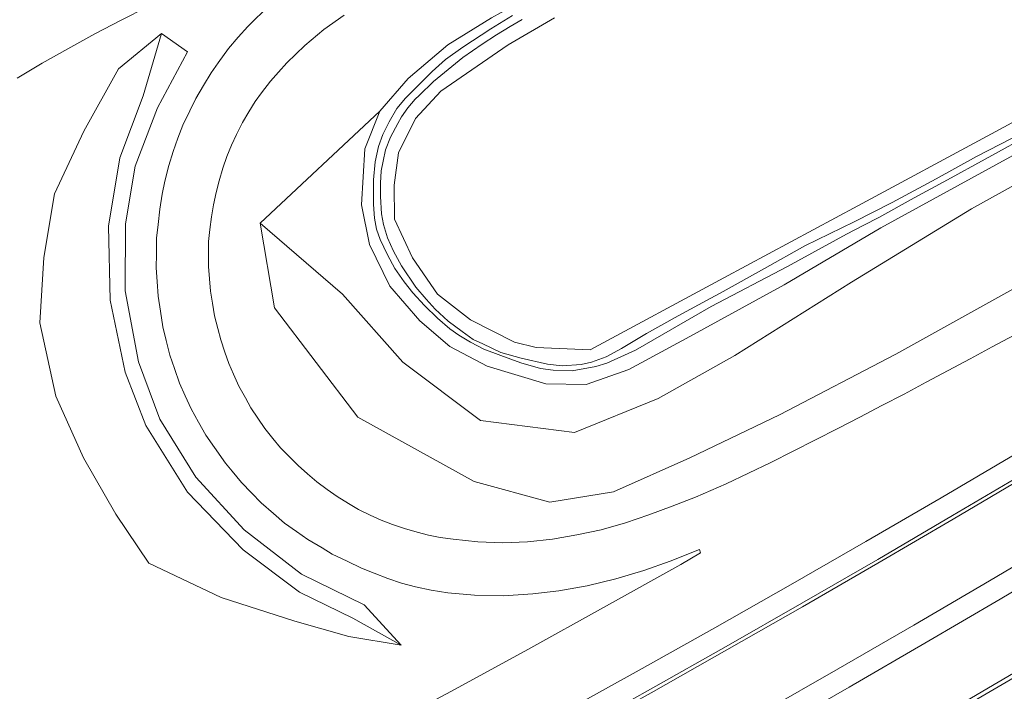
# Model space of a CAD drawing. Header units: metres. Extents: x 138165 to 154469, y 480134 to 494189.
# Tile 159 of 256: x 145928 to 146086, y 485232 to 485339. Entities that reach past the tile are written whole.
import ezdxf

# ---------------------------------------------------------------- set-up
doc = ezdxf.new("R2010")
doc.units = ezdxf.units.M
doc.header["$LTSCALE"] = 0.001
doc.header["$MEASUREMENT"] = 0
doc.layers.add('TOP-L-topo objecten vlak', color=7, linetype='Continuous', lineweight=0)

msp = doc.modelspace()

# ---------------------------------------------------------------- linework, layer by layer
at = {"layer": 'TOP-L-topo objecten vlak', "flags": 128}
for points in [[(145985.87, 485324.73), (145990.4, 485329.98), (145996.73, 485335.37), (146003.75, 485339.71), (146011.51, 485344.06), (146028.5, 485352.19), (146046.04, 485360.43), (146064.02, 485367.85), (146080.57, 485374.99), (146082.14, 485375.33)], [(145948.59, 485341.48), (145944.35, 485339.34), (145940.13, 485337.14), (145935.8, 485334.75), (145931.68, 485332.41), (145927.69, 485330.04)], [(145985.21, 485225.13), (145997.33, 485231.64), (146009.56, 485238.3), (146021.73, 485245.05), (146034.1, 485251.98), (146037.29, 485253.81), (146037.1, 485254.34), (146032.43, 485252.5), (146028.21, 485250.97), (146023.69, 485249.68), (146019.12, 485248.52), (146014.57, 485247.72), (146010.4, 485247.22), (146005.66, 485246.92), (146001.03, 485247.05), (145996.74, 485247.43), (145994.07, 485247.85), (145991.54, 485248.38), (145989.32, 485248.98), (145987.11, 485249.72), (145984.95, 485250.56), (145982.88, 485251.37), (145980.61, 485252.47), (145978.21, 485253.63), (145976.57, 485254.63), (145974.32, 485255.99), (145972.49, 485257.27), (145970.57, 485258.61), (145968.78, 485260.15), (145966.8, 485261.85), (145965.28, 485263.44), (145963.65, 485265.14), (145962.17, 485266.91), (145961.08, 485268.22), (145959.33, 485270.73), (145957.94, 485272.73), (145956.78, 485274.8), (145955.58, 485276.92), (145954.63, 485279.04), (145953.72, 485281.08), (145952.91, 485283.43), (145952.17, 485285.58), (145951.59, 485287.93), (145951.06, 485290.1), (145950.66, 485292.61), (145950.28, 485295.02), (145950.12, 485297.37), (145949.98, 485299.57), (145950.02, 485301.84), (145950.05, 485304.31), (145950.3, 485306.55), (145950.57, 485308.97), (145950.93, 485311.39), (145951.36, 485313.51), (145952, 485315.98), (145952.71, 485318.27), (145953.42, 485320.41), (145954.27, 485322.5), (145955.38, 485324.79), (145956.34, 485326.77), (145957.58, 485328.86), (145958.8, 485330.89), (145959.89, 485332.49), (145961.59, 485334.76), (145963.1, 485336.61), (145964.67, 485338.31), (145968.17, 485341.73)], [(145980.12, 485340.12), (145976.86, 485337.81), (145973.8, 485335.25), (145970.93, 485332.46), (145969.59, 485331), (145968.3, 485329.52), (145966.89, 485327.69), (145965.87, 485326.3), (145964.84, 485324.6), (145963.8, 485322.88), (145962.88, 485320.97), (145962.07, 485319.28), (145961.3, 485317.43), (145960.65, 485315.55), (145960.08, 485313.53), (145959.6, 485311.69), (145959.18, 485309.71), (145958.83, 485307.77), (145958.6, 485305.74), (145958.39, 485303.8), (145958.39, 485301.72), (145958.39, 485299.81), (145958.54, 485297.8), (145958.68, 485295.82), (145958.99, 485293.91), (145959.32, 485291.88), (145959.85, 485289.82), (145960.32, 485288.01), (145960.99, 485286.04), (145961.62, 485284.23), (145962.38, 485282.5), (145963.23, 485280.58), (145964.28, 485278.69), (145965.18, 485277.09), (145966.29, 485275.42), (145967.39, 485273.76), (145968.68, 485272.18), (145969.92, 485270.67), (145971.28, 485269.28), (145972.72, 485267.82), (145974.23, 485266.53), (145975.76, 485265.22), (145977.4, 485264.02), (145978.99, 485262.87), (145980.81, 485261.72), (145982.43, 485260.78), (145984.29, 485259.89), (145986.05, 485259.08), (145987.86, 485258.37), (145989.79, 485257.73), (145991.84, 485257.17), (145993.64, 485256.68), (145995.53, 485256.3), (145997.59, 485256.02), (146001.56, 485255.6), (146005.55, 485255.44), (146009.55, 485255.58), (146013.52, 485256.01), (146017.46, 485256.7), (146021.37, 485257.54), (146025.22, 485258.64), (146028.99, 485259.95), (146032.75, 485261.32), (146036.47, 485262.78), (146041.37, 485264.9), (146044.99, 485266.6), (146048.58, 485268.35), (146052.15, 485270.16), (146055.72, 485271.97), (146059.28, 485273.8), (146062.83, 485275.63), (146066.38, 485277.47), (146069.93, 485279.32), (146073.46, 485281.21), (146076.98, 485283.09), (146080.51, 485284.97), (146084.04, 485286.87), (146087.56, 485288.76)], [(146007.14, 485340.08), (146003.66, 485337.94), (145999.18, 485334.97), (145996.39, 485333.03), (145994.24, 485331.07), (145991.78, 485328.61), (145989.97, 485326.79), (145988.59, 485325.13), (145987.32, 485323), (145986.32, 485320.98), (145985.64, 485319.06), (145985.07, 485316.6), (145984.83, 485313.7), (145984.81, 485309.75), (145985, 485307.54), (145985.29, 485305.76), (145985.9, 485304.13), (145987.07, 485301.64), (145988.27, 485299.49), (145989.77, 485297.34), (145991.15, 485295.56), (145993.02, 485293.54), (145995.07, 485291.5), (145997.09, 485289.79), (145998.53, 485288.76), (146000.36, 485287.64), (146002.55, 485286.54), (146005.26, 485285.5), (146008.46, 485284.3), (146011.63, 485283.39), (146013.64, 485283.15), (146016.69, 485283.05), (146020.5, 485283.74), (146022.24, 485284.25), (146026.83, 485286.36), (146039.01, 485293.39), (146051.22, 485299.79), (146060.68, 485305), (146063.47, 485306.41), (146065.87, 485307.66), (146071.52, 485310.83), (146076.91, 485313.71), (146082.91, 485317.02), (146090.89, 485321.39)], [(146105.4, 485332.67), (146083.95, 485321.1), (146062.49, 485309.54), (146041.04, 485297.97), (146019.58, 485286.41), (146010.92, 485286.78), (146007.46, 485287.62), (146000.36, 485291.22), (145995.07, 485295.36), (145991.09, 485301.17), (145988.17, 485307.36), (145988.15, 485312.85), (145988.86, 485318.01), (145991.56, 485323.54), (145995.64, 485327.92), (146006.42, 485335.39), (146013.88, 485339.68)], [(146087.24, 485320.41), (146081.56, 485317.46), (146075.05, 485313.85), (146067.99, 485310.04), (146061.92, 485306.95), (146054.02, 485303.13), (146047.52, 485299.47), (146040.92, 485295.77), (146033.67, 485291.89), (146028.62, 485289.03), (146024.62, 485286.61), (146022.14, 485285.29), (146019.81, 485284.45), (146018.15, 485284.07), (146015.07, 485283.85), (146012.75, 485284.09), (146008.49, 485285.1), (146005.25, 485285.98), (146002.37, 485287.36), (146000.79, 485288.08), (145999.05, 485289.34), (145996.82, 485291.04), (145994.73, 485292.93), (145993.28, 485294.57), (145991.64, 485296.48), (145989.33, 485299.88), (145988.03, 485302.24), (145987.08, 485304.39), (145986.45, 485306.51), (145986.13, 485308.26), (145985.94, 485311.05), (145985.95, 485313.16), (145986.06, 485315.13), (145986.38, 485316.68), (145986.77, 485318.5), (145987.54, 485320.53), (145988.75, 485322.76), (145989.32, 485323.82), (145990.36, 485325.28), (145991.5, 485326.63), (145992.17, 485327.26), (145994.47, 485329.46), (145996.79, 485331.42), (145999.14, 485333.31), (146002.27, 485335.46), (146004.55, 485336.95), (146006.76, 485338.3), (146008.69, 485339.41)], [(145989.26, 485238.98), (145980.86, 485240.41), (145972.21, 485242.84), (145960.42, 485246.68), (145948.81, 485252.17), (145943.52, 485260.02), (145938.33, 485269.06), (145933.86, 485278.98), (145931.29, 485290.77), (145931.93, 485301.26), (145933.67, 485311.46), (145938.39, 485321.52), (145943.91, 485331.54), (145950.8, 485337.21)], [(145989.26, 485238.98), (145981.52, 485243.35), (145972.96, 485247.52), (145963.9, 485254.29), (145955.01, 485263.58), (145948.32, 485274.25), (145944.98, 485282.84), (145942.58, 485294.4), (145942.31, 485306.24), (145944.13, 485317.25), (145947.86, 485327.19), (145950.8, 485337.21)], [(145950.8, 485337.21), (145954.98, 485334.22), (145950.18, 485325.24), (145946.62, 485315.92), (145945.07, 485306.63), (145945, 485295.89), (145947.14, 485284.48), (145950.54, 485275.26), (145956.35, 485265.97), (145964.08, 485257.51), (145973.3, 485250.4), (145983.34, 485245.46), (145989.26, 485238.98)], [(145985.87, 485324.73), (145983.45, 485318.65), (145982.88, 485309.71), (145984.2, 485303.31), (145987.46, 485296.63), (145992.25, 485291.05), (145997.08, 485286.94), (146003.07, 485283.79), (146012.46, 485280.97), (146018.93, 485280.83), (146025.79, 485283.28), (146035.56, 485288.54), (146050.68, 485296.86), (146066.21, 485306.02), (146090.77, 485319.46), (146098.71, 485324.05), (146113.66, 485332.51), (146115.15, 485333.38), (146116.11, 485334.8)], [(145966.67, 485306.75), (145985.87, 485324.73)], [(145966.67, 485306.75), (145979.87, 485295.37), (145989.51, 485284.45), (146001.98, 485275.07), (146017.05, 485273.13), (146030.5, 485278.6), (146042.76, 485285.5), (146061.52, 485297.29), (146080.72, 485309.07), (146098.75, 485319.07), (146107.21, 485323.04), (146111.88, 485324.07), (146117.82, 485323.68)], [(146118.73, 485308.36), (146118.27, 485309.73), (146117.49, 485310.21), (146114.53, 485311.02), (146110.09, 485310.96), (146106.07, 485308.15), (146088.33, 485296.7), (146068.61, 485285.71), (146049.97, 485275.98), (146035.58, 485269.1), (146023.34, 485263.6), (146013.09, 485261.95), (146000.95, 485265.3), (145982.31, 485275.62), (145968.94, 485293.14), (145966.67, 485306.75)], [(146126.79, 485292.82), (146111.96, 485284.14), (146099.94, 485276.91), (146087.87, 485269.72), (146075.87, 485262.66), (146063.79, 485255.63), (146051.71, 485248.68), (146039.59, 485241.79), (146027.44, 485234.98), (146015.18, 485228.21), (146002.89, 485221.56), (145990.63, 485214.98), (145978.36, 485208.49), (145966.09, 485202.07), (145953.62, 485195.7), (145941.22, 485189.45), (145928.74, 485183.28), (145916.22, 485177.21), (145903.64, 485171.21), (145891.04, 485165.3), (145885.53, 485162.77)], [(146128.58, 485289.7), (146125.87, 485288.05), (146113.8, 485280.72), (146101.81, 485273.51), (146089.81, 485266.36), (146077.78, 485259.24), (146065.71, 485252.18), (146053.63, 485245.18), (146041.51, 485238.24), (146029.36, 485231.37), (146017.17, 485224.57), (146004.97, 485217.83), (145992.73, 485211.18), (145980.34, 485204.57), (145968.02, 485198.13), (145955.59, 485191.7), (145943.18, 485185.37), (145930.7, 485179.14), (145918.17, 485173), (145905.6, 485166.94), (145892.99, 485160.97), (145887.22, 485158.28)], [(146017.06, 485225.12), (146029.27, 485231.92), (146041.41, 485238.79), (146053.55, 485245.73), (146065.74, 485252.77), (146077.7, 485259.81), (146089.49, 485266.75), (146101.49, 485273.99), (146113.46, 485281.17), (146117.44, 485283.54), (146120.45, 485285.38), (146119.91, 485286.2), (146120.86, 485286.81), (146122.35, 485287.52), (146123.88, 485288.17), (146126.21, 485289.14), (146127.69, 485290.04)], [(146131.59, 485277.95), (146131.23, 485277.73), (146119.74, 485270.97), (146107.73, 485263.68), (146095.68, 485256.46), (146083.61, 485249.33), (146071.51, 485242.24), (146059.38, 485235.21), (146047.21, 485228.24), (146035.01, 485221.34), (146022.76, 485214.5), (146010.47, 485207.77), (145998.13, 485201.07), (145985.69, 485194.42), (145973.35, 485187.9), (145960.89, 485181.44), (145948.37, 485175.07), (145935.82, 485168.79), (145923.22, 485162.62), (145910.58, 485156.52), (145897.9, 485150.52), (145891.32, 485147.46)], [(145892.95, 485143.12), (145899.9, 485146.42), (145912.56, 485152.56), (145925.19, 485158.78), (145937.76, 485165.11), (145950.26, 485171.51), (145962.72, 485177.96), (145975.15, 485184.51), (145987.54, 485191.17), (145999.89, 485197.86), (146012.21, 485204.63), (146024.48, 485211.45), (146036.72, 485218.34), (146048.92, 485225.28), (146061.1, 485232.28), (146073.23, 485239.32), (146085.32, 485246.41), (146097.41, 485253.56), (146109.45, 485260.74), (146121.48, 485267.97), (146132.57, 485274.91)], [(145897.01, 485132.39), (145904.91, 485136.16), (145917.61, 485142.34), (145930.25, 485148.59), (145942.89, 485154.96), (145955.47, 485161.43), (145968.01, 485167.96), (145980.51, 485174.54), (145992.96, 485181.14), (146005.37, 485187.88), (146017.74, 485194.67), (146030.02, 485201.52), (146042.3, 485208.44), (146054.56, 485215.41), (146066.77, 485222.43), (146078.94, 485229.5), (146091.11, 485236.63), (146103.2, 485243.78), (146115.28, 485250.99), (146127.34, 485258.23), (146136.88, 485264.01)], [(146136.48, 485262.83), (146135.23, 485262.07), (146135.06, 485261.98), (146134.57, 485261.39), (146134.12, 485260.81), (146133.56, 485260.09), (146133.06, 485259.49), (146132.39, 485258.82), (146131.56, 485258.19), (146131.19, 485257.99), (146130.9, 485257.91), (146129.66, 485258.87), (146127.67, 485257.7), (146115.61, 485250.45), (146103.55, 485243.25), (146091.43, 485236.08), (146079.27, 485228.95)]]:
    msp.add_lwpolyline(points, dxfattribs=at)

doc.saveas('drawing.dxf')
